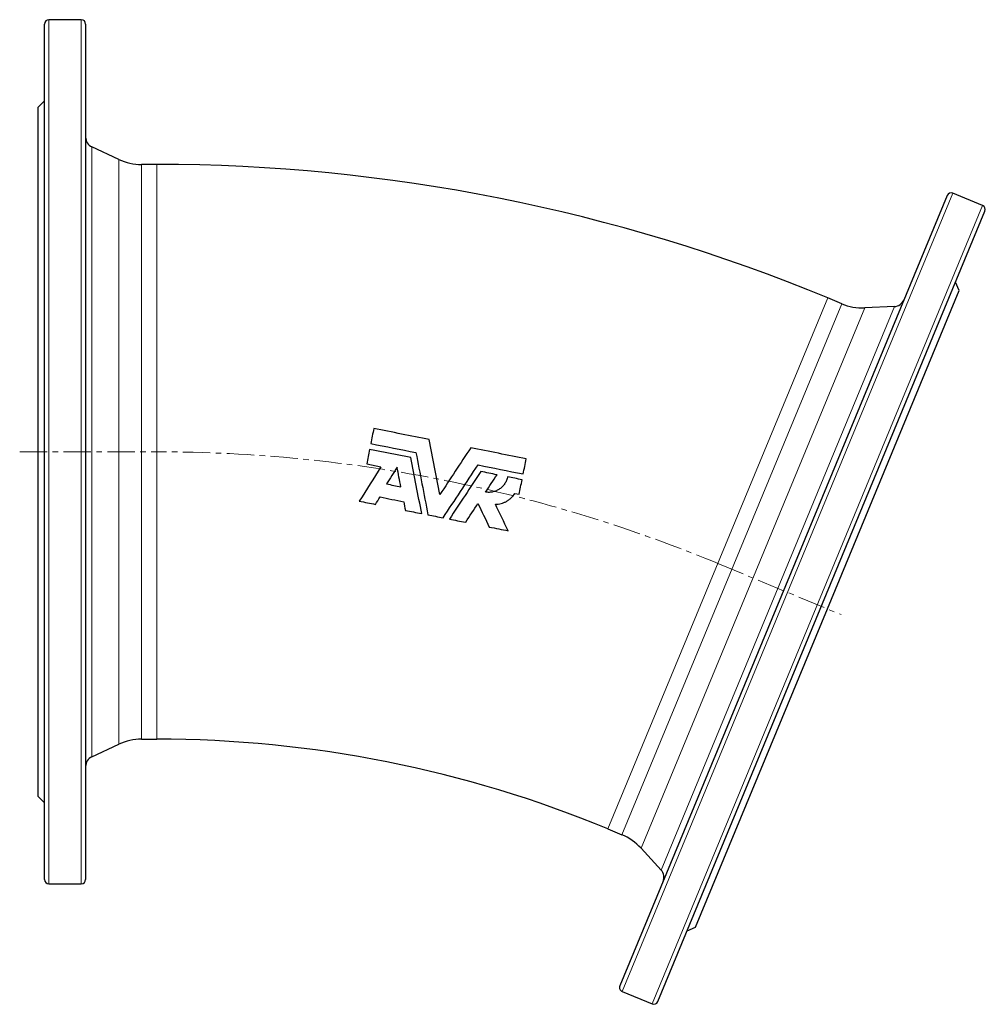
# Model space of a CAD drawing. Header units: millimetres. Extents: x 177 to 1250, y 83 to 1115.
# Tile 3 of 4: x 179 to 627, y 643 to 1099. Entities that reach past the tile are written whole.
import ezdxf

# ---------------------------------------------------------------- set-up
doc = ezdxf.new("R2010")
doc.units = ezdxf.units.MM
doc.linetypes.add('CENTERX2', pattern=[20.32, 12.7, -2.54, 2.54, -2.54])
doc.layers.add('FORMAT', color=7, linetype='Continuous')

msp = doc.modelspace()

# ---------------------------------------------------------------- linework, layer by layer
at = {"color": 7, "linetype": 'Continuous', "lineweight": 25}
for p, q in [((207.9, 1098.94), (192.9, 1098.94)), ((190.9, 700.94), (190.9, 1096.94)), ((209.9, 1096.94), (209.9, 898.94)), ((190.9, 1061.44), (187.9, 1058.44)), ((187.9, 898.94), (187.9, 1058.44)), ((225.25, 1034.28), (212.79, 1040.09)), ((242.84, 1031.94), (235.81, 1031.94)), ((608.88, 1017.58), (457.34, 651.72)), ((625.35, 1012.92), (611.5, 1018.66)), ((474.89, 644.45), (626.44, 1010.31)), ((614.47, 973.59), (612.85, 977.51)), ((553.44, 826.23), (614.47, 973.59)), ((560.07, 967.44), (553.58, 970.13)), ((584.46, 966.16), (570.72, 965.56)), ((187.9, 739.44), (187.9, 898.94)), ((209.9, 898.94), (209.9, 700.94)), ((340.08, 893.33), (346.69, 892.01)), ((408.68, 879.69), (410.7, 879.28)), ((492.4, 678.87), (553.44, 826.23)), ((235.81, 765.94), (242.84, 765.94)), ((212.79, 757.79), (225.25, 763.6)), ((187.9, 739.44), (190.9, 736.44)), ((451.78, 724.38), (458.27, 721.69)), ((467.14, 715.48), (476.43, 705.35)), ((192.9, 698.94), (207.9, 698.94)), ((488.48, 677.25), (492.4, 678.87)), ((458.42, 649.11), (472.28, 643.37))]:
    msp.add_line(p, q, dxfattribs=at)
at = {"color": 8, "linetype": 'Continuous', "lineweight": 18}
for p, q in [((192.9, 1098.94), (192.9, 698.94)), ((207.9, 898.94), (207.9, 1098.94)), ((212.79, 1040.09), (212.79, 898.94)), ((225.25, 898.94), (225.25, 1034.28)), ((235.81, 1031.94), (235.81, 765.94)), ((242.84, 1031.94), (242.84, 765.94)), ((611.5, 1018.66), (458.42, 649.11)), ((472.28, 643.37), (625.35, 1012.92)), ((553.58, 970.13), (451.78, 724.38)), ((458.27, 721.69), (560.07, 967.44)), ((476.43, 705.35), (584.46, 966.16)), ((570.72, 965.56), (467.14, 715.48)), ((207.9, 698.94), (207.9, 898.94)), ((212.79, 898.94), (212.79, 757.79)), ((225.25, 763.6), (225.25, 898.94))]:
    msp.add_line(p, q, dxfattribs=at)
at = {"color": 7, "linetype": 'Continuous', "lineweight": 25}
for centre, radius, start, end in [((192.9, 1096.94), 2, 90, 180), ((207.9, 1096.94), 2, 0, 90), ((214.9, 1044.63), 5, 180, 245), ((235.81, 1056.94), 25, 245, 270), ((242.84, 219.94), 812, 67.5, 90), ((610.73, 1016.81), 2, 67.5, 157.5), ((624.59, 1011.07), 2, 337.5, 67.5), ((569.63, 990.54), 25, 247.5, 272.5), ((584.24, 971.16), 5, 272.5, 337.5), ((235.81, 740.94), 25, 90, 115), ((242.84, 219.94), 546, 67.5, 90), ((214.9, 753.26), 5, 115, 180), ((448.7, 698.59), 25, 42.5, 67.5), ((472.74, 701.97), 5, 337.5, 42.5), ((192.9, 700.94), 2, 180, 270), ((207.9, 700.94), 2, 270, 0), ((459.19, 650.96), 2, 157.5, 247.5), ((473.05, 645.22), 2, 247.5, 337.5)]:
    msp.add_arc(centre, radius, start, end, dxfattribs=at)
for points in [[(343.34, 909.72), (342.88, 907.4), (342.42, 905.08), (341.95, 902.75)], [(369.06, 904.61), (360.49, 906.31), (351.91, 908.02), (343.34, 909.72)], [(341.95, 902.75), (348.93, 901.36), (355.91, 899.97), (362.89, 898.58)], [(341.42, 900.06), (340.97, 897.82), (340.52, 895.57), (340.08, 893.33)], [(360.55, 896.25), (354.17, 897.52), (347.79, 898.79), (341.42, 900.06)], [(413.96, 895.68), (405.38, 897.38), (396.81, 899.09), (388.23, 900.79)], [(412.57, 888.7), (413.03, 891.03), (413.49, 893.36), (413.96, 895.68)], [(346.69, 892.01), (343.34, 886.69), (339.99, 881.39), (336.65, 876.1)], [(354.16, 891.8), (352.53, 889.22), (350.91, 886.65), (349.28, 884.07)], [(355.9, 882.75), (355.32, 885.77), (354.74, 888.78), (354.16, 891.8)], [(391.63, 892.87), (398.61, 891.48), (405.59, 890.09), (412.57, 888.7)], [(400.43, 888.32), (397.92, 888.82), (395.41, 889.32), (392.9, 889.82)], [(395.14, 880.29), (396.91, 882.97), (398.67, 885.64), (400.43, 888.32)], [(412.03, 886.01), (409.79, 886.46), (407.55, 886.9), (405.31, 887.35)], [(410.7, 879.28), (411.14, 881.53), (411.59, 883.77), (412.03, 886.01)], [(349.28, 884.07), (351.49, 883.63), (353.7, 883.19), (355.9, 882.75)], [(336.65, 876.1), (339.14, 875.6), (341.63, 875.11), (344.12, 874.61)], [(344.12, 874.61), (344.84, 875.75), (345.56, 876.89), (346.28, 878.03)], [(346.28, 878.03), (349.93, 877.3), (353.58, 876.57), (357.23, 875.85)], [(357.23, 875.85), (357.49, 874.51), (357.75, 873.18), (358, 871.85)], [(358, 871.85), (360.51, 871.35), (363.03, 870.85), (365.54, 870.35)], [(385.91, 866.3), (387.81, 869.18), (389.72, 872.06), (391.62, 874.96)], [(391.62, 874.96), (393.37, 871.34), (395.11, 867.73), (396.85, 864.12)], [(405.59, 862.39), (403.62, 866.46), (401.65, 870.55), (399.68, 874.64)], [(368.44, 869.77), (370.79, 869.31), (373.13, 868.84), (375.48, 868.37)], [(378.38, 867.8), (380.89, 867.3), (383.4, 866.8), (385.91, 866.3)], [(396.85, 864.12), (399.76, 863.54), (402.67, 862.96), (405.59, 862.39)]]:
    msp.add_open_spline(points, degree=3, dxfattribs=at)
for points, knots in [([(373.97, 879.16), (373.15, 883.42), (372.33, 887.66), (370.69, 896.14), (369.88, 900.38), (369.06, 904.61)], [0, 0, 0, 0, 0.5, 0.5, 1, 1, 1, 1]), ([(362.89, 898.58), (363.82, 893.77), (364.75, 888.96), (366.59, 879.36), (367.52, 874.56), (368.44, 869.77)], [0, 0, 0, 0, 0.5, 0.5, 1, 1, 1, 1]), ([(388.23, 900.79), (385.86, 897.2), (383.49, 893.6), (378.73, 886.39), (376.35, 882.78), (373.97, 879.16)], [0, 0, 0, 0, 0.5, 0.5, 1, 1, 1, 1]), ([(365.54, 870.35), (364.71, 874.66), (363.88, 878.97), (362.21, 887.6), (361.38, 891.92), (360.55, 896.25)], [0, 0, 0, 0, 0.5, 0.5, 1, 1, 1, 1]), ([(375.48, 868.37), (378.16, 872.45), (380.85, 876.52), (386.23, 884.69), (388.93, 888.77), (391.63, 892.87)], [0, 0, 0, 0, 0.5, 0.5, 1, 1, 1, 1]), ([(392.9, 889.82), (390.47, 886.13), (388.05, 882.46), (383.21, 875.12), (380.79, 871.46), (378.38, 867.8)], [0, 0, 0, 0, 0.5, 0.5, 1, 1, 1, 1]), ([(405.31, 887.35), (405.2, 886.78), (405.03, 886.24), (404.71, 885.45), (404.59, 885.2), (404.32, 884.69), (404.18, 884.44), (403.71, 883.73), (403.35, 883.28), (402.56, 882.47), (402.12, 882.09), (401.19, 881.44), (400.69, 881.16), (399.91, 880.82), (399.64, 880.71), (399.1, 880.53), (398.82, 880.46), (397.99, 880.27), (397.43, 880.2), (396.28, 880.16), (395.71, 880.19), (395.14, 880.29)], [0, 0, 0, 0, 0.125, 0.125, 0.1875, 0.1875, 0.25, 0.25, 0.375, 0.375, 0.5, 0.5, 0.625, 0.625, 0.6875, 0.6875, 0.75, 0.75, 0.875, 0.875, 1, 1, 1, 1]), ([(399.68, 874.64), (400.58, 874.65), (401.47, 874.77), (402.76, 875.12), (403.19, 875.26), (404.03, 875.6), (404.43, 875.8), (405.21, 876.23), (405.58, 876.48), (406.31, 877.01), (406.65, 877.3), (407.63, 878.23), (408.2, 878.92), (408.68, 879.69)], [0, 0, 0, 0, 0.25, 0.25, 0.375, 0.375, 0.5, 0.5, 0.625, 0.625, 0.75, 0.75, 1, 1, 1, 1])]:
    msp.add_open_spline(points, degree=3, knots=knots, dxfattribs=at)
at = {"layer": 'FORMAT', "linetype": 'CENTERX2', "lineweight": 18}
for p, q in [((179.35, 898.94), (242.84, 898.94)), ((502.68, 847.26), (559.85, 823.57))]:
    msp.add_line(p, q, dxfattribs=at)
msp.add_arc((242.84, 219.94), 679, 67.33123, 90, dxfattribs=at)

doc.saveas('drawing.dxf')
